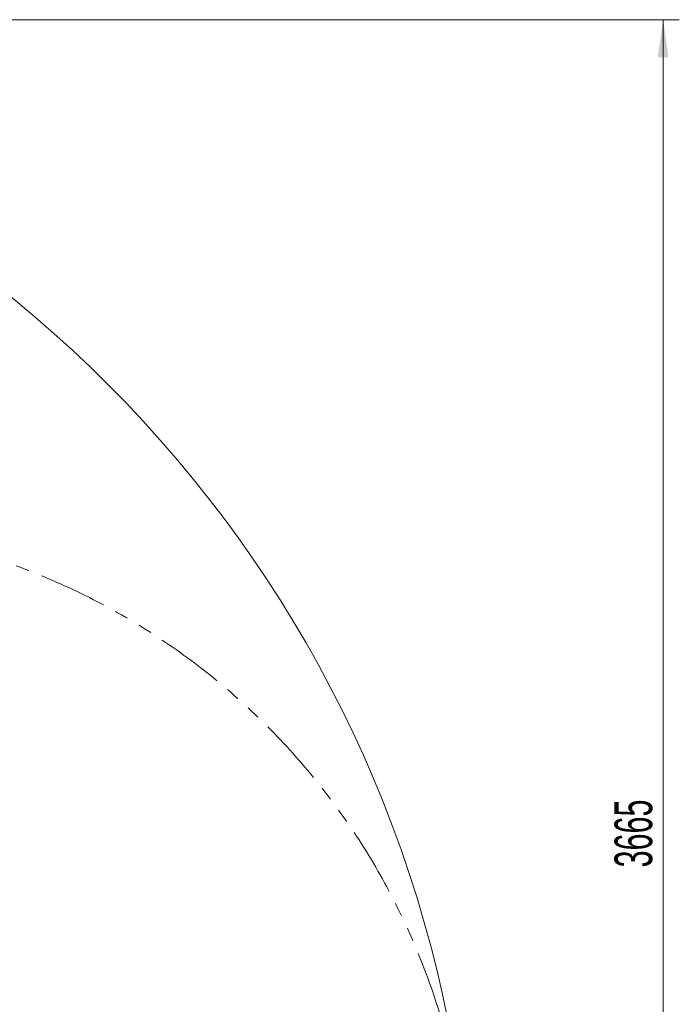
# Model space of a CAD drawing. Header units: millimetres. Extents: x 0 to 14900, y 0 to 10500.
# Tile 29 of 58: x 5594 to 7124, y 5929 to 8213. Entities that reach past the tile are written whole.
import ezdxf

# ---------------------------------------------------------------- set-up
doc = ezdxf.new("R2010")
doc.units = ezdxf.units.MM
doc.header["$LTSCALE"] = 25
doc.linetypes.add('PHANTOM', pattern=[12.7, 6.35, -1.27, 1.27, -1.27, 1.27, -1.27])
doc.styles.add('SLDTEXTSTYLE0', font='TXT', dxfattribs={"width": 0.605})
doc.dimstyles.new('SLDDIMSTYLE0', dxfattribs={"dimtxt": 87.5, "dimasz": 87.5, "dimexe": 0, "dimexo": 0.0625, "dimgap": 21.875, "dimtad": 1, "dimdec": 0, "dimrnd": 1e-09, "dimzin": 12, "dimdsep": 46, "dimtxsty": 'SLDTEXTSTYLE0', "dimsah": 1, "dimcen": 0.09, "dimadec": 0, "dimazin": 3, "dimtfac": 1, "dimtofl": 0, "dimtmove": 0, "dimatfit": 3, "dimfxl": 1, "dimfrac": 2, "dimtolj": 1, "dimtzin": 12, "dimarcsym": 0})

# ---------------------------------------------------------------- blocks, each defined once
blk = doc.blocks.new('_D_5')
at = {"color": 7, "linetype": 'Continuous', "lineweight": 0}
for p, q in [((3808.2, 8212.8), (7124.1, 8212.8)), ((7086.6, 8212.8), (7086.6, 4547.8)), ((3839.1, 4547.8), (7124.1, 4547.8))]:
    blk.add_line(p, q, dxfattribs=at)
at = {"color": 7, "linetype": 'Continuous', "lineweight": 18}
for points in [[(7086.6, 8212.8), (7074.1, 8125.3), (7099.1, 8125.3)], [(7086.6, 4547.8), (7099.1, 4635.3), (7074.1, 4635.3)]]:
    blk.add_solid(points, dxfattribs=at)
at = {"color": 7, "linetype": 'Continuous', "lineweight": 18, "insert": (6973.8, 6246.7), "char_height": 87.5, "attachment_point": 1, "rotation": 90, "style": 'SLDTEXTSTYLE0'}
blk.add_mtext('3665', dxfattribs=at)

msp = doc.modelspace()

# ---------------------------------------------------------------- linework, layer by layer
at = {"color": 7, "linetype": 'Continuous', "lineweight": 18}
msp.add_arc((3758.1787755, 5327.8310941), 2885, 5.1408816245, 155.0967180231, dxfattribs=at)
at = {"color": 7, "linetype": 'PHANTOM', "lineweight": 18}
msp.add_arc((5033.3043508, 5439.3967608), 1605.01, 5.252998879, 102.1582635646, dxfattribs=at)

# ---------------------------------------------------------------- dimensions: what is measured, and where the dimension line sits
at = {"color": 7, "linetype": 'Continuous', "lineweight": 18}
dim = msp.add_linear_dim(base=(7086.6282924, 4547.8310941), p1=(3758.1787755, 8212.8310941), p2=(3789.078949, 4547.8310941), angle=90, dimstyle='SLDDIMSTYLE0', dxfattribs=at)
dim.commit()
dim.dimension.update_dxf_attribs({"geometry": '_D_5', "text_midpoint": (7086.6282924, 6380.3310941), "dimtype": 160})

doc.saveas('drawing.dxf')
